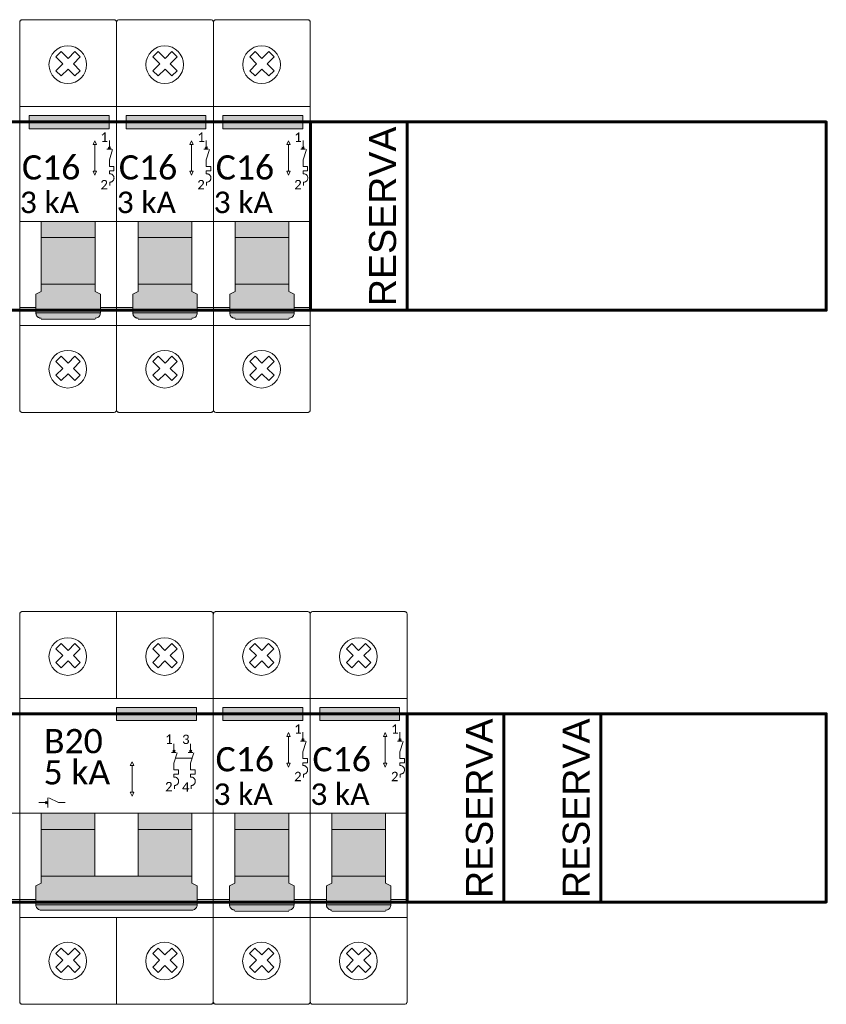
# Model space of a CAD drawing. Extents: x 5066 to 9756, y -2696 to -1109.
# Tile 13 of 248: x 9426.63 to 9429.48, y -2693.1 to -2689.63. Entities that reach past the tile are written whole.
import ezdxf

# ---------------------------------------------------------------- set-up
doc = ezdxf.new("R2010")
doc.units = 0
doc.header["$MEASUREMENT"] = 0
doc.linetypes.add('NULL', pattern=[0])
for name, color, linetype, lineweight in [('DI-Textos', 7, 'CONTINUOUS', 9), ('DI-Trilho', 5, 'CONTINUOUS', 60), ('EL-Disjuntor', 7, 'CONTINUOUS', 9), ('EL-Disjuntor-Alavanca', 7, 'NULL', 5)]:
    doc.layers.add(name, color=color, linetype=linetype, lineweight=lineweight)
doc.layers.add('textos', color=2, linetype='CONTINUOUS')
doc.styles.add('Arial', font='arial.ttf')
doc.styles.add('Calibri', font='calibri.ttf')
doc.styles.add('CalibriLight', font='calibril.ttf')

msp = doc.modelspace()

# ---------------------------------------------------------------- hatches: boundary and pattern name
at = {"layer": 'EL-Disjuntor-Alavanca', "linetype": 'Continuous'}
for points in [[(9426.9453, -2690.0107), (9426.9453, -2689.9638), (9426.6628, -2689.9638), (9426.6628, -2690.0107)], [(9427.2875, -2690.0107), (9427.2875, -2689.9638), (9427.005, -2689.9638), (9427.005, -2690.0107)], [(9427.6298, -2690.0107), (9427.6298, -2689.9638), (9427.3472, -2689.9638), (9427.3472, -2690.0107)], [(9426.8955, -2690.395), (9426.8955, -2690.338), (9426.7058, -2690.338), (9426.7058, -2690.395)], [(9427.2378, -2690.395), (9427.2378, -2690.338), (9427.048, -2690.338), (9427.048, -2690.395)], [(9427.58, -2690.395), (9427.58, -2690.338), (9427.3903, -2690.338), (9427.3903, -2690.395)], [(9426.8955, -2690.5597), (9426.8955, -2690.395), (9426.7058, -2690.395), (9426.7058, -2690.5597)], [(9427.2378, -2690.5597), (9427.2378, -2690.395), (9427.048, -2690.395), (9427.048, -2690.5597)], [(9427.58, -2690.5597), (9427.58, -2690.395), (9427.3903, -2690.395), (9427.3903, -2690.5597)], [(9426.7058, -2690.5597), (9426.7058, -2690.585), (9426.6868, -2690.5945), (9426.6868, -2690.661), (9426.9145, -2690.661), (9426.9145, -2690.5945), (9426.8955, -2690.585), (9426.8955, -2690.5597)], [(9427.048, -2690.5597), (9427.048, -2690.585), (9427.029, -2690.5945), (9427.029, -2690.661), (9427.2568, -2690.661), (9427.2568, -2690.5945), (9427.2378, -2690.585), (9427.2378, -2690.5597)], [(9427.3903, -2690.5597), (9427.3903, -2690.585), (9427.3713, -2690.5945), (9427.3713, -2690.661), (9427.599, -2690.661), (9427.599, -2690.5945), (9427.58, -2690.585), (9427.58, -2690.5597)], [(9426.905, -2690.6774), (9426.912, -2690.6705), (9426.9145, -2690.661), (9426.6868, -2690.661), (9426.6894, -2690.6705), (9426.6963, -2690.6774), (9426.7058, -2690.68), (9426.8955, -2690.68)], [(9427.2473, -2690.6774), (9427.2542, -2690.6705), (9427.2568, -2690.661), (9427.029, -2690.661), (9427.0316, -2690.6705), (9427.0385, -2690.6774), (9427.048, -2690.68), (9427.2378, -2690.68)], [(9427.5895, -2690.6774), (9427.5964, -2690.6705), (9427.599, -2690.661), (9427.3713, -2690.661), (9427.3738, -2690.6705), (9427.3808, -2690.6774), (9427.3903, -2690.68), (9427.58, -2690.68)], [(9427.2541, -2692.1007), (9427.2541, -2692.0538), (9426.9716, -2692.0538), (9426.9716, -2692.1007)], [(9427.6293, -2692.1007), (9427.6293, -2692.0538), (9427.3468, -2692.0538), (9427.3468, -2692.1007)], [(9427.9715, -2692.1007), (9427.9715, -2692.0538), (9427.689, -2692.0538), (9427.689, -2692.1007)], [(9426.8953, -2692.485), (9426.8953, -2692.428), (9426.7056, -2692.428), (9426.7056, -2692.485)], [(9427.2373, -2692.485), (9427.2373, -2692.428), (9427.0476, -2692.428), (9427.0476, -2692.485)], [(9427.5795, -2692.485), (9427.5795, -2692.428), (9427.3898, -2692.428), (9427.3898, -2692.485)], [(9427.9218, -2692.485), (9427.9218, -2692.428), (9427.732, -2692.428), (9427.732, -2692.485)], [(9426.8953, -2692.6497), (9426.8953, -2692.485), (9426.7056, -2692.485), (9426.7056, -2692.6497)], [(9427.2373, -2692.6497), (9427.2373, -2692.485), (9427.0476, -2692.485), (9427.0476, -2692.6497)], [(9427.5795, -2692.6497), (9427.5795, -2692.485), (9427.3898, -2692.485), (9427.3898, -2692.6497)], [(9427.9218, -2692.6497), (9427.9218, -2692.485), (9427.732, -2692.485), (9427.732, -2692.6497)], [(9426.7056, -2692.6497), (9426.7056, -2692.675), (9426.6866, -2692.6845), (9426.6866, -2692.751), (9427.2563, -2692.751), (9427.2563, -2692.6845), (9427.2373, -2692.675), (9427.2373, -2692.6497)], [(9427.3898, -2692.6497), (9427.3898, -2692.675), (9427.3708, -2692.6845), (9427.3708, -2692.751), (9427.5985, -2692.751), (9427.5985, -2692.6845), (9427.5795, -2692.675), (9427.5795, -2692.6497)], [(9427.732, -2692.6497), (9427.732, -2692.675), (9427.713, -2692.6845), (9427.713, -2692.751), (9427.9408, -2692.751), (9427.9408, -2692.6845), (9427.9218, -2692.675), (9427.9218, -2692.6497)], [(9427.2468, -2692.7674), (9427.2538, -2692.7605), (9427.2563, -2692.751), (9426.6866, -2692.751), (9426.6891, -2692.7605), (9426.6961, -2692.7674), (9426.7056, -2692.77), (9427.0476, -2692.77), (9427.2373, -2692.77)], [(9427.589, -2692.7674), (9427.596, -2692.7605), (9427.5985, -2692.751), (9427.3708, -2692.751), (9427.3734, -2692.7605), (9427.3803, -2692.7674), (9427.3898, -2692.77), (9427.5795, -2692.77)], [(9427.9313, -2692.7674), (9427.9382, -2692.7605), (9427.9408, -2692.751), (9427.713, -2692.751), (9427.7156, -2692.7605), (9427.7225, -2692.7674), (9427.732, -2692.77), (9427.9218, -2692.77)]]:
    msp.add_hatch(color=150, dxfattribs=at).paths.add_polyline_path(points)

# ---------------------------------------------------------------- linework, layer by layer
at = {"layer": 'DI-Trilho'}
for points in [[(9424.5385, -2689.9865), (9429.4785, -2689.9865), (9429.4785, -2690.6515), (9424.5385, -2690.6515), (9424.5385, -2689.9865)], [(9427.6561, -2689.9865), (9427.9981, -2689.9865), (9427.9981, -2690.6515), (9427.6561, -2690.6515), (9427.6561, -2689.9865)], [(9424.5385, -2692.0765), (9429.4785, -2692.0765), (9429.4785, -2692.7415), (9424.5385, -2692.7415), (9424.5385, -2692.0765)], [(9427.9979, -2692.0765), (9428.3399, -2692.0765), (9428.3399, -2692.7415), (9427.9979, -2692.7415), (9427.9979, -2692.0765)], [(9428.3399, -2692.0765), (9428.6819, -2692.0765), (9428.6819, -2692.7415), (9428.3399, -2692.7415), (9428.3399, -2692.0765)]]:
    msp.add_lwpolyline(points, dxfattribs=at)
at = {"layer": 'EL-Disjuntor'}
for p, q in [((9426.9619, -2689.6255), (9426.6389, -2689.6255)), ((9427.3042, -2689.6255), (9426.9812, -2689.6255)), ((9427.6464, -2689.6255), (9427.3234, -2689.6255)), ((9426.6294, -2689.635), (9426.6294, -2691.003)), ((9426.9714, -2691.003), (9426.9714, -2689.635)), ((9426.9717, -2689.635), (9426.9717, -2691.003)), ((9427.3137, -2691.003), (9427.3137, -2689.635)), ((9427.3139, -2689.635), (9427.3139, -2691.003)), ((9427.6559, -2691.003), (9427.6559, -2689.635)), ((9426.6294, -2689.9323), (9426.9714, -2689.9323)), ((9426.9717, -2689.9323), (9427.3137, -2689.9323)), ((9427.3139, -2689.9323), (9427.6559, -2689.9323)), ((9426.6294, -2690.7056), (9426.9714, -2690.7056)), ((9426.9717, -2690.7056), (9427.3137, -2690.7056)), ((9427.3139, -2690.7056), (9427.6559, -2690.7056)), ((9426.6389, -2691.0125), (9426.9619, -2691.0125)), ((9426.9812, -2691.0125), (9427.3042, -2691.0125)), ((9427.3234, -2691.0125), (9427.6464, -2691.0125)), ((9426.6389, -2691.7155), (9427.3039, -2691.7155)), ((9426.9714, -2692.0223), (9426.9714, -2691.7155)), ((9427.6459, -2691.7155), (9427.3229, -2691.7155)), ((9427.9882, -2691.7155), (9427.6652, -2691.7155)), ((9426.6294, -2691.7249), (9426.6294, -2693.093)), ((9427.3134, -2691.725), (9427.3134, -2693.0932)), ((9427.3134, -2691.725), (9427.3134, -2693.093)), ((9427.6554, -2693.093), (9427.6554, -2691.725)), ((9427.6557, -2691.725), (9427.6557, -2693.093)), ((9427.9977, -2693.093), (9427.9977, -2691.725)), ((9426.6294, -2692.0223), (9426.9714, -2692.0223)), ((9426.9714, -2692.0223), (9427.3134, -2692.0223)), ((9427.3134, -2692.0223), (9427.6554, -2692.0223)), ((9427.6557, -2692.0223), (9427.9977, -2692.0223)), ((9426.6294, -2692.7956), (9426.9714, -2692.7956)), ((9426.9714, -2692.7956), (9427.3134, -2692.7956)), ((9426.9714, -2693.1025), (9426.9714, -2692.7956)), ((9427.3134, -2692.7956), (9427.6554, -2692.7956)), ((9427.6557, -2692.7956), (9427.9977, -2692.7956)), ((9426.6389, -2693.1025), (9427.3039, -2693.1025)), ((9427.3229, -2693.1025), (9427.6459, -2693.1025)), ((9427.6652, -2693.1025), (9427.9882, -2693.1025))]:
    msp.add_line(p, q, dxfattribs=at)
at = {"layer": 'EL-Disjuntor', "color": 7}
for p, q in [((9426.7574, -2689.7571), (9426.7763, -2689.7383)), ((9426.7574, -2689.7571), (9426.7816, -2689.7813)), ((9426.7763, -2689.7383), (9426.8004, -2689.7625)), ((9426.8004, -2689.7625), (9426.8246, -2689.7383)), ((9426.8192, -2689.7813), (9426.8434, -2689.7571)), ((9426.8434, -2689.7571), (9426.8246, -2689.7383)), ((9427.0997, -2689.7571), (9427.1185, -2689.7383)), ((9427.0997, -2689.7571), (9427.1239, -2689.7813)), ((9427.1185, -2689.7383), (9427.1427, -2689.7625)), ((9427.1427, -2689.7625), (9427.1669, -2689.7383)), ((9427.1615, -2689.7813), (9427.1857, -2689.7571)), ((9427.1857, -2689.7571), (9427.1669, -2689.7383)), ((9427.4419, -2689.7571), (9427.4607, -2689.7383)), ((9427.4419, -2689.7571), (9427.4661, -2689.7813)), ((9427.4607, -2689.7383), (9427.4849, -2689.7625)), ((9427.4849, -2689.7625), (9427.5091, -2689.7383)), ((9427.5037, -2689.7813), (9427.5279, -2689.7571)), ((9427.5279, -2689.7571), (9427.5091, -2689.7383)), ((9426.7574, -2689.8055), (9426.7816, -2689.7813)), ((9426.7574, -2689.8055), (9426.7763, -2689.8243)), ((9426.7763, -2689.8243), (9426.8004, -2689.8001)), ((9426.8246, -2689.8243), (9426.8004, -2689.8001)), ((9426.8192, -2689.7813), (9426.8434, -2689.8055)), ((9426.8192, -2689.7813), (9426.8434, -2689.8055)), ((9426.8246, -2689.8243), (9426.8434, -2689.8055)), ((9427.0997, -2689.8055), (9427.1239, -2689.7813)), ((9427.0997, -2689.8055), (9427.1185, -2689.8243)), ((9427.1185, -2689.8243), (9427.1427, -2689.8001)), ((9427.1669, -2689.8243), (9427.1427, -2689.8001)), ((9427.1615, -2689.7813), (9427.1857, -2689.8055)), ((9427.1615, -2689.7813), (9427.1857, -2689.8055)), ((9427.1669, -2689.8243), (9427.1857, -2689.8055)), ((9427.4419, -2689.8055), (9427.4661, -2689.7813)), ((9427.4419, -2689.8055), (9427.4607, -2689.8243)), ((9427.4607, -2689.8243), (9427.4849, -2689.8001)), ((9427.5091, -2689.8243), (9427.4849, -2689.8001)), ((9427.5037, -2689.7813), (9427.5279, -2689.8055)), ((9427.5037, -2689.7813), (9427.5279, -2689.8055)), ((9427.5091, -2689.8243), (9427.5279, -2689.8055)), ((9426.7574, -2690.8325), (9426.7763, -2690.8137)), ((9426.7763, -2690.8137), (9426.8004, -2690.8379)), ((9426.8004, -2690.8379), (9426.8246, -2690.8137)), ((9426.8434, -2690.8325), (9426.8246, -2690.8137)), ((9427.0997, -2690.8325), (9427.1185, -2690.8137)), ((9427.1185, -2690.8137), (9427.1427, -2690.8379)), ((9427.1427, -2690.8379), (9427.1669, -2690.8137)), ((9427.1857, -2690.8325), (9427.1669, -2690.8137)), ((9427.4419, -2690.8325), (9427.4607, -2690.8137)), ((9427.4607, -2690.8137), (9427.4849, -2690.8379)), ((9427.4849, -2690.8379), (9427.5091, -2690.8137)), ((9427.5279, -2690.8325), (9427.5091, -2690.8137)), ((9426.7574, -2690.8325), (9426.7816, -2690.8567)), ((9426.8192, -2690.8567), (9426.8434, -2690.8325)), ((9427.0997, -2690.8325), (9427.1239, -2690.8567)), ((9427.1615, -2690.8567), (9427.1857, -2690.8325)), ((9427.4419, -2690.8325), (9427.4661, -2690.8567)), ((9427.5037, -2690.8567), (9427.5279, -2690.8325)), ((9426.7574, -2690.8809), (9426.7816, -2690.8567)), ((9426.7574, -2690.8809), (9426.7763, -2690.8997)), ((9426.7763, -2690.8997), (9426.8004, -2690.8755)), ((9426.8246, -2690.8997), (9426.8004, -2690.8755)), ((9426.8192, -2690.8567), (9426.8434, -2690.8809)), ((9426.8192, -2690.8567), (9426.8434, -2690.8809)), ((9426.8246, -2690.8997), (9426.8434, -2690.8809)), ((9427.0997, -2690.8809), (9427.1239, -2690.8567)), ((9427.0997, -2690.8809), (9427.1185, -2690.8997)), ((9427.1185, -2690.8997), (9427.1427, -2690.8755)), ((9427.1669, -2690.8997), (9427.1427, -2690.8755)), ((9427.1615, -2690.8567), (9427.1857, -2690.8809)), ((9427.1615, -2690.8567), (9427.1857, -2690.8809)), ((9427.1669, -2690.8997), (9427.1857, -2690.8809)), ((9427.4419, -2690.8809), (9427.4661, -2690.8567)), ((9427.4419, -2690.8809), (9427.4607, -2690.8997)), ((9427.4607, -2690.8997), (9427.4849, -2690.8755)), ((9427.5091, -2690.8997), (9427.4849, -2690.8755)), ((9427.5037, -2690.8567), (9427.5279, -2690.8809)), ((9427.5037, -2690.8567), (9427.5279, -2690.8809)), ((9427.5091, -2690.8997), (9427.5279, -2690.8809)), ((9426.7574, -2691.8471), (9426.7763, -2691.8283)), ((9426.7574, -2691.8471), (9426.7816, -2691.8713)), ((9426.7763, -2691.8283), (9426.8004, -2691.8525)), ((9426.8004, -2691.8525), (9426.8246, -2691.8283)), ((9426.8192, -2691.8713), (9426.8434, -2691.8471)), ((9426.8434, -2691.8471), (9426.8246, -2691.8283)), ((9427.0994, -2691.8471), (9427.1183, -2691.8283)), ((9427.0994, -2691.8471), (9427.1236, -2691.8713)), ((9427.1183, -2691.8283), (9427.1424, -2691.8525)), ((9427.1424, -2691.8525), (9427.1666, -2691.8283)), ((9427.1612, -2691.8713), (9427.1854, -2691.8471)), ((9427.1854, -2691.8471), (9427.1666, -2691.8283)), ((9427.4414, -2691.8471), (9427.4603, -2691.8283)), ((9427.4414, -2691.8471), (9427.4656, -2691.8713)), ((9427.4603, -2691.8283), (9427.4844, -2691.8525)), ((9427.4844, -2691.8525), (9427.5086, -2691.8283)), ((9427.5032, -2691.8713), (9427.5274, -2691.8471)), ((9427.5274, -2691.8471), (9427.5086, -2691.8283)), ((9427.7837, -2691.8471), (9427.8025, -2691.8283)), ((9427.7837, -2691.8471), (9427.8079, -2691.8713)), ((9427.8025, -2691.8283), (9427.8267, -2691.8525)), ((9427.8267, -2691.8525), (9427.8509, -2691.8283)), ((9427.8455, -2691.8713), (9427.8697, -2691.8471)), ((9427.8697, -2691.8471), (9427.8509, -2691.8283)), ((9426.7574, -2691.8955), (9426.7816, -2691.8713)), ((9426.7763, -2691.9143), (9426.8004, -2691.8901)), ((9426.8246, -2691.9143), (9426.8004, -2691.8901)), ((9426.8192, -2691.8713), (9426.8434, -2691.8955)), ((9426.8192, -2691.8713), (9426.8434, -2691.8955)), ((9427.0994, -2691.8955), (9427.1236, -2691.8713)), ((9427.1183, -2691.9143), (9427.1424, -2691.8901)), ((9427.1666, -2691.9143), (9427.1424, -2691.8901)), ((9427.1612, -2691.8713), (9427.1854, -2691.8955)), ((9427.1612, -2691.8713), (9427.1854, -2691.8955)), ((9427.4414, -2691.8955), (9427.4656, -2691.8713)), ((9427.4603, -2691.9143), (9427.4844, -2691.8901)), ((9427.5086, -2691.9143), (9427.4844, -2691.8901)), ((9427.5032, -2691.8713), (9427.5274, -2691.8955)), ((9427.5032, -2691.8713), (9427.5274, -2691.8955)), ((9427.7837, -2691.8955), (9427.8079, -2691.8713)), ((9427.8025, -2691.9143), (9427.8267, -2691.8901)), ((9427.8509, -2691.9143), (9427.8267, -2691.8901)), ((9427.8455, -2691.8713), (9427.8697, -2691.8955)), ((9427.8455, -2691.8713), (9427.8697, -2691.8955)), ((9426.7574, -2691.8955), (9426.7763, -2691.9143)), ((9426.8246, -2691.9143), (9426.8434, -2691.8955)), ((9427.0994, -2691.8955), (9427.1183, -2691.9143)), ((9427.1666, -2691.9143), (9427.1854, -2691.8955)), ((9427.4414, -2691.8955), (9427.4603, -2691.9143)), ((9427.5086, -2691.9143), (9427.5274, -2691.8955)), ((9427.7837, -2691.8955), (9427.8025, -2691.9143)), ((9427.8509, -2691.9143), (9427.8697, -2691.8955)), ((9426.7574, -2692.9225), (9426.7763, -2692.9037)), ((9426.7574, -2692.9225), (9426.7816, -2692.9467)), ((9426.7763, -2692.9037), (9426.8004, -2692.9279)), ((9426.8004, -2692.9279), (9426.8246, -2692.9037)), ((9426.8192, -2692.9467), (9426.8434, -2692.9225)), ((9426.8434, -2692.9225), (9426.8246, -2692.9037)), ((9427.0994, -2692.9225), (9427.1183, -2692.9037)), ((9427.0994, -2692.9225), (9427.1236, -2692.9467)), ((9427.1183, -2692.9037), (9427.1424, -2692.9279)), ((9427.1424, -2692.9279), (9427.1666, -2692.9037)), ((9427.1612, -2692.9467), (9427.1854, -2692.9225)), ((9427.1854, -2692.9225), (9427.1666, -2692.9037)), ((9427.4414, -2692.9225), (9427.4603, -2692.9037)), ((9427.4414, -2692.9225), (9427.4656, -2692.9467)), ((9427.4603, -2692.9037), (9427.4844, -2692.9279)), ((9427.4844, -2692.9279), (9427.5086, -2692.9037)), ((9427.5032, -2692.9467), (9427.5274, -2692.9225)), ((9427.5274, -2692.9225), (9427.5086, -2692.9037)), ((9427.7837, -2692.9225), (9427.8025, -2692.9037)), ((9427.7837, -2692.9225), (9427.8079, -2692.9467)), ((9427.8025, -2692.9037), (9427.8267, -2692.9279)), ((9427.8267, -2692.9279), (9427.8509, -2692.9037)), ((9427.8455, -2692.9467), (9427.8697, -2692.9225)), ((9427.8697, -2692.9225), (9427.8509, -2692.9037)), ((9426.7574, -2692.9709), (9426.7816, -2692.9467)), ((9426.7574, -2692.9709), (9426.7763, -2692.9897)), ((9426.7763, -2692.9897), (9426.8004, -2692.9655)), ((9426.8246, -2692.9897), (9426.8004, -2692.9655)), ((9426.8192, -2692.9467), (9426.8434, -2692.9709)), ((9426.8192, -2692.9467), (9426.8434, -2692.9709)), ((9426.8246, -2692.9897), (9426.8434, -2692.9709)), ((9427.0994, -2692.9709), (9427.1236, -2692.9467)), ((9427.0994, -2692.9709), (9427.1183, -2692.9897)), ((9427.1183, -2692.9897), (9427.1424, -2692.9655)), ((9427.1666, -2692.9897), (9427.1424, -2692.9655)), ((9427.1612, -2692.9467), (9427.1854, -2692.9709)), ((9427.1612, -2692.9467), (9427.1854, -2692.9709)), ((9427.1666, -2692.9897), (9427.1854, -2692.9709)), ((9427.4414, -2692.9709), (9427.4656, -2692.9467)), ((9427.4414, -2692.9709), (9427.4603, -2692.9897)), ((9427.4603, -2692.9897), (9427.4844, -2692.9655)), ((9427.5086, -2692.9897), (9427.4844, -2692.9655)), ((9427.5032, -2692.9467), (9427.5274, -2692.9709)), ((9427.5032, -2692.9467), (9427.5274, -2692.9709)), ((9427.5086, -2692.9897), (9427.5274, -2692.9709)), ((9427.7837, -2692.9709), (9427.8079, -2692.9467)), ((9427.7837, -2692.9709), (9427.8025, -2692.9897)), ((9427.8025, -2692.9897), (9427.8267, -2692.9655)), ((9427.8509, -2692.9897), (9427.8267, -2692.9655)), ((9427.8455, -2692.9467), (9427.8697, -2692.9709)), ((9427.8455, -2692.9467), (9427.8697, -2692.9709)), ((9427.8509, -2692.9897), (9427.8697, -2692.9709))]:
    msp.add_line(p, q, dxfattribs=at)
at = {"layer": 'EL-Disjuntor', "lineweight": 9}
for p, q in [((9426.6297, -2690.338), (9426.9717, -2690.338)), ((9426.7058, -2690.338), (9426.7058, -2690.585)), ((9426.8955, -2690.338), (9426.8955, -2690.5597)), ((9426.9719, -2690.338), (9427.3139, -2690.338)), ((9427.048, -2690.338), (9427.048, -2690.585)), ((9427.2378, -2690.338), (9427.2378, -2690.5597)), ((9427.3141, -2690.338), (9427.6561, -2690.338)), ((9427.3903, -2690.338), (9427.3903, -2690.585)), ((9427.58, -2690.338), (9427.58, -2690.5597)), ((9426.7058, -2690.395), (9426.8955, -2690.395)), ((9427.048, -2690.395), (9427.2378, -2690.395)), ((9427.3903, -2690.395), (9427.58, -2690.395)), ((9426.7058, -2690.5597), (9426.8955, -2690.5597)), ((9426.8955, -2690.585), (9426.8955, -2690.5597)), ((9427.048, -2690.5597), (9427.2378, -2690.5597)), ((9427.2378, -2690.585), (9427.2378, -2690.5597)), ((9427.3903, -2690.5597), (9427.58, -2690.5597)), ((9427.58, -2690.585), (9427.58, -2690.5597)), ((9426.6868, -2690.5945), (9426.7058, -2690.585)), ((9426.6868, -2690.661), (9426.6868, -2690.5945)), ((9426.9145, -2690.5945), (9426.8955, -2690.585)), ((9426.9145, -2690.661), (9426.9145, -2690.5945)), ((9427.029, -2690.5945), (9427.048, -2690.585)), ((9427.029, -2690.661), (9427.029, -2690.5945)), ((9427.2568, -2690.5945), (9427.2378, -2690.585)), ((9427.2568, -2690.661), (9427.2568, -2690.5945)), ((9427.3713, -2690.5945), (9427.3903, -2690.585)), ((9427.3713, -2690.661), (9427.3713, -2690.5945)), ((9427.599, -2690.5945), (9427.58, -2690.585)), ((9427.599, -2690.661), (9427.599, -2690.5945)), ((9426.6297, -2690.642), (9426.6868, -2690.642)), ((9426.6868, -2690.661), (9426.9145, -2690.661)), ((9426.9145, -2690.642), (9426.9717, -2690.6419)), ((9426.9719, -2690.642), (9427.029, -2690.642)), ((9427.029, -2690.661), (9427.2568, -2690.661)), ((9427.2568, -2690.642), (9427.3139, -2690.6419)), ((9427.3141, -2690.642), (9427.3713, -2690.642)), ((9427.3713, -2690.661), (9427.599, -2690.661)), ((9427.599, -2690.642), (9427.6561, -2690.6419)), ((9426.7058, -2690.6834), (9426.8955, -2690.6834)), ((9427.048, -2690.6834), (9427.2378, -2690.6834)), ((9427.3903, -2690.6834), (9427.58, -2690.6834)), ((9426.2874, -2692.428), (9426.6294, -2692.428)), ((9426.6294, -2692.428), (9426.9714, -2692.428)), ((9426.7056, -2692.428), (9426.7056, -2692.675)), ((9426.8953, -2692.428), (9426.8953, -2692.6497)), ((9426.9714, -2692.428), (9427.3134, -2692.428)), ((9427.0476, -2692.428), (9427.0476, -2692.6497)), ((9427.2373, -2692.428), (9427.2373, -2692.675)), ((9427.3137, -2692.428), (9427.6557, -2692.428)), ((9427.3898, -2692.428), (9427.3898, -2692.675)), ((9427.5795, -2692.428), (9427.5795, -2692.6497)), ((9427.6559, -2692.428), (9427.9979, -2692.428)), ((9427.732, -2692.428), (9427.732, -2692.675)), ((9427.9218, -2692.428), (9427.9218, -2692.6497)), ((9426.7056, -2692.485), (9426.8953, -2692.485)), ((9427.0476, -2692.485), (9427.2373, -2692.485)), ((9427.3898, -2692.485), (9427.5795, -2692.485)), ((9427.732, -2692.485), (9427.9218, -2692.485)), ((9426.7056, -2692.6497), (9426.8953, -2692.6497)), ((9426.8953, -2692.6497), (9427.0476, -2692.6497)), ((9427.0476, -2692.6497), (9427.2373, -2692.6497)), ((9427.3898, -2692.6497), (9427.5795, -2692.6497)), ((9427.5795, -2692.675), (9427.5795, -2692.6497)), ((9427.732, -2692.6497), (9427.9218, -2692.6497)), ((9427.9218, -2692.675), (9427.9218, -2692.6497)), ((9426.6866, -2692.6845), (9426.7056, -2692.675)), ((9426.6866, -2692.751), (9426.6866, -2692.6845)), ((9427.2563, -2692.6845), (9427.2373, -2692.675)), ((9427.2563, -2692.6845), (9427.2563, -2692.751)), ((9427.3708, -2692.6845), (9427.3898, -2692.675)), ((9427.3708, -2692.751), (9427.3708, -2692.6845)), ((9427.5985, -2692.6845), (9427.5795, -2692.675)), ((9427.5985, -2692.751), (9427.5985, -2692.6845)), ((9427.713, -2692.6845), (9427.732, -2692.675)), ((9427.713, -2692.751), (9427.713, -2692.6845)), ((9427.9408, -2692.6845), (9427.9218, -2692.675)), ((9427.9408, -2692.751), (9427.9408, -2692.6845)), ((9426.5723, -2692.732), (9426.6294, -2692.7319)), ((9426.6294, -2692.732), (9426.6866, -2692.732)), ((9426.6866, -2692.751), (9427.2563, -2692.751)), ((9427.2563, -2692.732), (9427.3134, -2692.732)), ((9427.3137, -2692.732), (9427.3708, -2692.732)), ((9427.3708, -2692.751), (9427.5985, -2692.751)), ((9427.5985, -2692.732), (9427.6557, -2692.7319)), ((9427.6559, -2692.732), (9427.713, -2692.732)), ((9427.713, -2692.751), (9427.9408, -2692.751)), ((9427.9408, -2692.732), (9427.9979, -2692.7319)), ((9427.0476, -2692.77), (9426.7056, -2692.77)), ((9427.2373, -2692.77), (9427.0476, -2692.77)), ((9427.3898, -2692.7734), (9427.5795, -2692.7734)), ((9427.732, -2692.7734), (9427.9218, -2692.7734))]:
    msp.add_line(p, q, dxfattribs=at)
at = {"layer": 'EL-Disjuntor'}
for points in [[(9426.6389, -2689.6255), (9426.6373, -2689.6256), (9426.6357, -2689.6261), (9426.6342, -2689.6268), (9426.6328, -2689.6277), (9426.6317, -2689.6289), (9426.6307, -2689.6302), (9426.63, -2689.6317), (9426.6296, -2689.6333), (9426.6294, -2689.635)], [(9426.9714, -2689.635), (9426.9713, -2689.6333), (9426.9709, -2689.6317), (9426.9702, -2689.6302), (9426.9692, -2689.6289), (9426.968, -2689.6277), (9426.9667, -2689.6268), (9426.9652, -2689.6261), (9426.9636, -2689.6256), (9426.9619, -2689.6255)], [(9426.9812, -2689.6255), (9426.9795, -2689.6256), (9426.9779, -2689.6261), (9426.9764, -2689.6268), (9426.9751, -2689.6277), (9426.9739, -2689.6289), (9426.9729, -2689.6302), (9426.9722, -2689.6317), (9426.9718, -2689.6333), (9426.9717, -2689.635)], [(9427.3137, -2689.635), (9427.3135, -2689.6333), (9427.3131, -2689.6317), (9427.3124, -2689.6302), (9427.3114, -2689.6289), (9427.3103, -2689.6277), (9427.3089, -2689.6268), (9427.3074, -2689.6261), (9427.3058, -2689.6256), (9427.3042, -2689.6255)], [(9427.3234, -2689.6255), (9427.3218, -2689.6256), (9427.3202, -2689.6261), (9427.3187, -2689.6268), (9427.3173, -2689.6277), (9427.3161, -2689.6289), (9427.3152, -2689.6302), (9427.3145, -2689.6317), (9427.314, -2689.6333), (9427.3139, -2689.635)], [(9427.6559, -2689.635), (9427.6558, -2689.6333), (9427.6553, -2689.6317), (9427.6546, -2689.6302), (9427.6537, -2689.6289), (9427.6525, -2689.6277), (9427.6512, -2689.6268), (9427.6497, -2689.6261), (9427.6481, -2689.6256), (9427.6464, -2689.6255)], [(9426.6294, -2691.003), (9426.6296, -2691.0046), (9426.63, -2691.0062), (9426.6307, -2691.0077), (9426.6317, -2691.0091), (9426.6328, -2691.0103), (9426.6342, -2691.0112), (9426.6357, -2691.0119), (9426.6373, -2691.0123), (9426.6389, -2691.0125)], [(9426.9619, -2691.0125), (9426.9636, -2691.0123), (9426.9652, -2691.0119), (9426.9667, -2691.0112), (9426.968, -2691.0103), (9426.9692, -2691.0091), (9426.9702, -2691.0077), (9426.9709, -2691.0062), (9426.9713, -2691.0046), (9426.9714, -2691.003)], [(9426.9717, -2691.003), (9426.9718, -2691.0046), (9426.9722, -2691.0062), (9426.9729, -2691.0077), (9426.9739, -2691.0091), (9426.9751, -2691.0103), (9426.9764, -2691.0112), (9426.9779, -2691.0119), (9426.9795, -2691.0123), (9426.9812, -2691.0125)], [(9427.3042, -2691.0125), (9427.3058, -2691.0123), (9427.3074, -2691.0119), (9427.3089, -2691.0112), (9427.3103, -2691.0103), (9427.3114, -2691.0091), (9427.3124, -2691.0077), (9427.3131, -2691.0062), (9427.3135, -2691.0046), (9427.3137, -2691.003)], [(9427.3139, -2691.003), (9427.314, -2691.0046), (9427.3145, -2691.0062), (9427.3152, -2691.0077), (9427.3161, -2691.0091), (9427.3173, -2691.0103), (9427.3187, -2691.0112), (9427.3202, -2691.0119), (9427.3218, -2691.0123), (9427.3234, -2691.0125)], [(9427.6464, -2691.0125), (9427.6481, -2691.0123), (9427.6497, -2691.0119), (9427.6512, -2691.0112), (9427.6525, -2691.0103), (9427.6537, -2691.0091), (9427.6546, -2691.0077), (9427.6553, -2691.0062), (9427.6558, -2691.0046), (9427.6559, -2691.003)], [(9426.6389, -2691.7155), (9426.6373, -2691.7156), (9426.6357, -2691.7161), (9426.6342, -2691.7168), (9426.6328, -2691.7177), (9426.6317, -2691.7189), (9426.6307, -2691.7202), (9426.63, -2691.7217), (9426.6296, -2691.7233), (9426.6294, -2691.725)], [(9427.3134, -2691.725), (9427.3133, -2691.7233), (9427.3129, -2691.7217), (9427.3122, -2691.7202), (9427.3112, -2691.7189), (9427.31, -2691.7177), (9427.3087, -2691.7168), (9427.3072, -2691.7161), (9427.3056, -2691.7156), (9427.3039, -2691.7155)], [(9427.3229, -2691.7155), (9427.3213, -2691.7156), (9427.3197, -2691.7161), (9427.3182, -2691.7168), (9427.3168, -2691.7177), (9427.3157, -2691.7189), (9427.3147, -2691.7202), (9427.314, -2691.7217), (9427.3136, -2691.7233), (9427.3134, -2691.725)], [(9427.6554, -2691.725), (9427.6553, -2691.7233), (9427.6549, -2691.7217), (9427.6542, -2691.7202), (9427.6532, -2691.7189), (9427.652, -2691.7177), (9427.6507, -2691.7168), (9427.6492, -2691.7161), (9427.6476, -2691.7156), (9427.6459, -2691.7155)], [(9427.6652, -2691.7155), (9427.6635, -2691.7156), (9427.6619, -2691.7161), (9427.6604, -2691.7168), (9427.6591, -2691.7177), (9427.6579, -2691.7189), (9427.6569, -2691.7202), (9427.6562, -2691.7217), (9427.6558, -2691.7233), (9427.6557, -2691.725)], [(9427.9977, -2691.725), (9427.9975, -2691.7233), (9427.9971, -2691.7217), (9427.9964, -2691.7202), (9427.9954, -2691.7189), (9427.9943, -2691.7177), (9427.9929, -2691.7168), (9427.9914, -2691.7161), (9427.9898, -2691.7156), (9427.9882, -2691.7155)], [(9426.6294, -2693.093), (9426.6296, -2693.0946), (9426.63, -2693.0962), (9426.6307, -2693.0977), (9426.6317, -2693.0991), (9426.6328, -2693.1003), (9426.6342, -2693.1012), (9426.6357, -2693.1019), (9426.6373, -2693.1023), (9426.6389, -2693.1025)], [(9427.3039, -2693.1025), (9427.3056, -2693.1023), (9427.3072, -2693.1019), (9427.3087, -2693.1012), (9427.31, -2693.1003), (9427.3112, -2693.0991), (9427.3122, -2693.0977), (9427.3129, -2693.0962), (9427.3133, -2693.0946), (9427.3134, -2693.093)], [(9427.3134, -2693.093), (9427.3136, -2693.0946), (9427.314, -2693.0962), (9427.3147, -2693.0977), (9427.3157, -2693.0991), (9427.3168, -2693.1003), (9427.3182, -2693.1012), (9427.3197, -2693.1019), (9427.3213, -2693.1023), (9427.3229, -2693.1025)], [(9427.6459, -2693.1025), (9427.6476, -2693.1023), (9427.6492, -2693.1019), (9427.6507, -2693.1012), (9427.652, -2693.1003), (9427.6532, -2693.0991), (9427.6542, -2693.0977), (9427.6549, -2693.0962), (9427.6553, -2693.0946), (9427.6554, -2693.093)], [(9427.6557, -2693.093), (9427.6558, -2693.0946), (9427.6562, -2693.0962), (9427.6569, -2693.0977), (9427.6579, -2693.0991), (9427.6591, -2693.1003), (9427.6604, -2693.1012), (9427.6619, -2693.1019), (9427.6635, -2693.1023), (9427.6652, -2693.1025)], [(9427.9882, -2693.1025), (9427.9898, -2693.1023), (9427.9914, -2693.1019), (9427.9929, -2693.1012), (9427.9943, -2693.1003), (9427.9954, -2693.0991), (9427.9964, -2693.0977), (9427.9971, -2693.0962), (9427.9975, -2693.0946), (9427.9977, -2693.093)]]:
    msp.add_lwpolyline(points, dxfattribs=at)
at = {"layer": 'EL-Disjuntor', "lineweight": 9}
for points in [[(9426.6628, -2689.9638), (9426.6628, -2690.0107), (9426.9453, -2690.0107), (9426.9453, -2689.9638), (9426.6628, -2689.9638)], [(9427.005, -2689.9638), (9427.005, -2690.0107), (9427.2875, -2690.0107), (9427.2875, -2689.9638), (9427.005, -2689.9638)], [(9427.3472, -2689.9638), (9427.3472, -2690.0107), (9427.6298, -2690.0107), (9427.6298, -2689.9638), (9427.3472, -2689.9638)], [(9426.6868, -2690.661), (9426.6869, -2690.6626), (9426.6871, -2690.6643), (9426.6875, -2690.6659), (9426.688, -2690.6675), (9426.6886, -2690.669), (9426.6894, -2690.6705), (9426.6902, -2690.6719), (9426.6913, -2690.6732), (9426.6924, -2690.6744), (9426.6936, -2690.6755), (9426.6949, -2690.6765), (9426.6963, -2690.6774), (9426.6978, -2690.6782), (9426.6993, -2690.6788), (9426.7009, -2690.6793), (9426.7025, -2690.6797), (9426.7042, -2690.6799), (9426.7058, -2690.68)], [(9426.8955, -2690.68), (9426.8988, -2690.6797), (9426.902, -2690.6788), (9426.905, -2690.6774), (9426.9077, -2690.6755), (9426.9101, -2690.6732), (9426.912, -2690.6705), (9426.9134, -2690.6675), (9426.9142, -2690.6643), (9426.9145, -2690.661)], [(9427.029, -2690.661), (9427.0291, -2690.6626), (9427.0293, -2690.6643), (9427.0297, -2690.6659), (9427.0302, -2690.6675), (9427.0308, -2690.669), (9427.0316, -2690.6705), (9427.0325, -2690.6719), (9427.0335, -2690.6732), (9427.0346, -2690.6744), (9427.0358, -2690.6755), (9427.0371, -2690.6765), (9427.0385, -2690.6774), (9427.04, -2690.6782), (9427.0415, -2690.6788), (9427.0431, -2690.6793), (9427.0447, -2690.6797), (9427.0464, -2690.6799), (9427.048, -2690.68)], [(9427.2378, -2690.68), (9427.2411, -2690.6797), (9427.2443, -2690.6788), (9427.2473, -2690.6774), (9427.25, -2690.6755), (9427.2523, -2690.6732), (9427.2542, -2690.6705), (9427.2556, -2690.6675), (9427.2565, -2690.6643), (9427.2568, -2690.661)], [(9427.3713, -2690.661), (9427.3713, -2690.6626), (9427.3716, -2690.6643), (9427.3719, -2690.6659), (9427.3724, -2690.6675), (9427.3731, -2690.669), (9427.3738, -2690.6705), (9427.3747, -2690.6719), (9427.3757, -2690.6732), (9427.3768, -2690.6744), (9427.3781, -2690.6755), (9427.3794, -2690.6765), (9427.3808, -2690.6774), (9427.3822, -2690.6782), (9427.3838, -2690.6788), (9427.3854, -2690.6793), (9427.387, -2690.6797), (9427.3886, -2690.6799), (9427.3903, -2690.68)], [(9427.58, -2690.68), (9427.5833, -2690.6797), (9427.5865, -2690.6788), (9427.5895, -2690.6774), (9427.5922, -2690.6755), (9427.5945, -2690.6732), (9427.5964, -2690.6705), (9427.5978, -2690.6675), (9427.5987, -2690.6643), (9427.599, -2690.661)], [(9426.9716, -2692.0538), (9426.9716, -2692.1007), (9427.2541, -2692.1007), (9427.2541, -2692.0538), (9426.9716, -2692.0538)], [(9427.3468, -2692.0538), (9427.3468, -2692.1007), (9427.6293, -2692.1007), (9427.6293, -2692.0538), (9427.3468, -2692.0538)], [(9427.689, -2692.0538), (9427.689, -2692.1007), (9427.9715, -2692.1007), (9427.9715, -2692.0538), (9427.689, -2692.0538)], [(9426.6866, -2692.751), (9426.6869, -2692.7543), (9426.6877, -2692.7575), (9426.6891, -2692.7605), (9426.691, -2692.7632), (9426.6934, -2692.7655), (9426.6961, -2692.7674), (9426.6991, -2692.7688), (9426.7023, -2692.7697), (9426.7056, -2692.77)], [(9427.2373, -2692.77), (9427.2406, -2692.7697), (9427.2438, -2692.7688), (9427.2468, -2692.7674), (9427.2495, -2692.7655), (9427.2519, -2692.7632), (9427.2538, -2692.7605), (9427.2552, -2692.7575), (9427.256, -2692.7543), (9427.2563, -2692.751)], [(9427.3708, -2692.751), (9427.3709, -2692.7526), (9427.3711, -2692.7543), (9427.3715, -2692.7559), (9427.372, -2692.7575), (9427.3726, -2692.759), (9427.3734, -2692.7605), (9427.3742, -2692.7619), (9427.3753, -2692.7632), (9427.3764, -2692.7644), (9427.3776, -2692.7655), (9427.3789, -2692.7665), (9427.3803, -2692.7674), (9427.3818, -2692.7682), (9427.3833, -2692.7688), (9427.3849, -2692.7693), (9427.3865, -2692.7697), (9427.3882, -2692.7699), (9427.3898, -2692.77)], [(9427.5795, -2692.77), (9427.5828, -2692.7697), (9427.586, -2692.7688), (9427.589, -2692.7674), (9427.5917, -2692.7655), (9427.5941, -2692.7632), (9427.596, -2692.7605), (9427.5974, -2692.7575), (9427.5982, -2692.7543), (9427.5985, -2692.751)], [(9427.713, -2692.751), (9427.7131, -2692.7526), (9427.7133, -2692.7543), (9427.7137, -2692.7559), (9427.7142, -2692.7575), (9427.7148, -2692.759), (9427.7156, -2692.7605), (9427.7165, -2692.7619), (9427.7175, -2692.7632), (9427.7186, -2692.7644), (9427.7198, -2692.7655), (9427.7211, -2692.7665), (9427.7225, -2692.7674), (9427.724, -2692.7682), (9427.7255, -2692.7688), (9427.7271, -2692.7693), (9427.7287, -2692.7697), (9427.7304, -2692.7699), (9427.732, -2692.77)], [(9427.9218, -2692.77), (9427.9251, -2692.7697), (9427.9283, -2692.7688), (9427.9313, -2692.7674), (9427.934, -2692.7655), (9427.9363, -2692.7632), (9427.9382, -2692.7605), (9427.9396, -2692.7575), (9427.9405, -2692.7543), (9427.9408, -2692.751)]]:
    msp.add_lwpolyline(points, dxfattribs=at)
at = {"layer": 'EL-Disjuntor', "color": 7}
for centre in [(9426.7994, -2689.7843), (9427.1416, -2689.7843), (9427.4838, -2689.7843), (9426.7994, -2690.8597), (9427.1416, -2690.8597), (9427.4838, -2690.8597), (9426.7994, -2691.8743), (9427.1414, -2691.8743), (9427.4834, -2691.8743), (9427.8256, -2691.8743), (9426.7994, -2692.9497), (9427.1414, -2692.9497), (9427.4834, -2692.9497), (9427.8256, -2692.9497)]:
    msp.add_circle(centre, 0.0665, dxfattribs=at)
at = {"layer": 'textos', "lineweight": 9}
for p, q in [((9426.8945, -2690.0528), (9426.8885, -2690.0665)), ((9426.8885, -2690.0665), (9426.9004, -2690.0665)), ((9426.8945, -2690.0528), (9426.9004, -2690.0665)), ((9426.8945, -2690.0665), (9426.8945, -2690.1609)), ((9426.9461, -2690.0832), (9426.9377, -2690.0832)), ((9426.9461, -2690.0782), (9426.9419, -2690.0754)), ((9426.9501, -2690.0749), (9426.9421, -2690.0814)), ((9426.9461, -2690.0517), (9426.9461, -2690.0832)), ((9426.9461, -2690.0782), (9426.9501, -2690.0809)), ((9426.9461, -2690.0832), (9426.9544, -2690.0832)), ((9426.9461, -2690.1207), (9426.9574, -2690.0839)), ((9427.2367, -2690.0528), (9427.2308, -2690.0665)), ((9427.2308, -2690.0665), (9427.2426, -2690.0665)), ((9427.2367, -2690.0528), (9427.2426, -2690.0665)), ((9427.2367, -2690.0665), (9427.2367, -2690.1609)), ((9427.2883, -2690.0832), (9427.28, -2690.0832)), ((9427.2883, -2690.0782), (9427.2842, -2690.0754)), ((9427.2923, -2690.0749), (9427.2843, -2690.0814)), ((9427.2883, -2690.0517), (9427.2883, -2690.0832)), ((9427.2883, -2690.0782), (9427.2923, -2690.0809)), ((9427.2883, -2690.0832), (9427.2966, -2690.0832)), ((9427.2883, -2690.1207), (9427.2997, -2690.0839)), ((9427.5789, -2690.0528), (9427.573, -2690.0665)), ((9427.573, -2690.0665), (9427.5849, -2690.0665)), ((9427.5789, -2690.0528), (9427.5849, -2690.0665)), ((9427.5789, -2690.0665), (9427.5789, -2690.1609)), ((9427.6305, -2690.0832), (9427.6222, -2690.0832)), ((9427.6305, -2690.0782), (9427.6264, -2690.0754)), ((9427.6345, -2690.0749), (9427.6265, -2690.0814)), ((9427.6305, -2690.0517), (9427.6305, -2690.0832)), ((9427.6305, -2690.0782), (9427.6345, -2690.0809)), ((9427.6305, -2690.0832), (9427.6389, -2690.0832)), ((9427.6305, -2690.1207), (9427.6419, -2690.0839)), ((9426.9461, -2690.1207), (9426.9461, -2690.1443)), ((9426.9461, -2690.1443), (9426.962, -2690.1443)), ((9426.962, -2690.1443), (9426.962, -2690.1596)), ((9427.2883, -2690.1207), (9427.2883, -2690.1443)), ((9427.2883, -2690.1443), (9427.3042, -2690.1443)), ((9427.3042, -2690.1443), (9427.3042, -2690.1596)), ((9427.6305, -2690.1207), (9427.6305, -2690.1443)), ((9427.6305, -2690.1443), (9427.6465, -2690.1443)), ((9427.6465, -2690.1443), (9427.6465, -2690.1596)), ((9426.8945, -2690.1745), (9426.8885, -2690.1609)), ((9426.8885, -2690.1609), (9426.9004, -2690.1609)), ((9426.8945, -2690.1745), (9426.9004, -2690.1609)), ((9426.962, -2690.1596), (9426.9461, -2690.1596)), ((9426.9461, -2690.1596), (9426.9461, -2690.1694)), ((9427.2367, -2690.1745), (9427.2308, -2690.1609)), ((9427.2308, -2690.1609), (9427.2426, -2690.1609)), ((9427.2367, -2690.1745), (9427.2426, -2690.1609)), ((9427.3042, -2690.1596), (9427.2883, -2690.1596)), ((9427.2883, -2690.1596), (9427.2883, -2690.1694)), ((9427.5789, -2690.1745), (9427.573, -2690.1609)), ((9427.573, -2690.1609), (9427.5849, -2690.1609)), ((9427.5789, -2690.1745), (9427.5849, -2690.1609)), ((9427.6465, -2690.1596), (9427.6305, -2690.1596)), ((9427.6305, -2690.1596), (9427.6305, -2690.1694)), ((9426.9475, -2690.1996), (9426.9475, -2690.2112)), ((9427.2897, -2690.1996), (9427.2897, -2690.2112)), ((9427.632, -2690.1996), (9427.632, -2690.2112)), ((9427.5785, -2692.1428), (9427.5725, -2692.1565)), ((9427.5725, -2692.1565), (9427.5844, -2692.1565)), ((9427.5785, -2692.1428), (9427.5844, -2692.1565)), ((9427.5785, -2692.1565), (9427.5785, -2692.2509)), ((9427.6301, -2692.1682), (9427.6259, -2692.1654)), ((9427.6341, -2692.1649), (9427.6261, -2692.1714)), ((9427.6301, -2692.1417), (9427.6301, -2692.1732)), ((9427.6301, -2692.1682), (9427.6341, -2692.1709)), ((9427.9207, -2692.1428), (9427.9148, -2692.1565)), ((9427.9148, -2692.1565), (9427.9266, -2692.1565)), ((9427.9207, -2692.1428), (9427.9266, -2692.1565)), ((9427.9207, -2692.1565), (9427.9207, -2692.2509)), ((9427.9723, -2692.1682), (9427.9682, -2692.1654)), ((9427.9763, -2692.1649), (9427.9683, -2692.1714)), ((9427.9723, -2692.1417), (9427.9723, -2692.1732)), ((9427.9723, -2692.1682), (9427.9763, -2692.1709)), ((9427.1742, -2692.2087), (9427.1701, -2692.2058)), ((9427.1782, -2692.2054), (9427.1703, -2692.2119)), ((9427.1742, -2692.1822), (9427.1742, -2692.2137)), ((9427.2332, -2692.2087), (9427.2291, -2692.2058)), ((9427.2372, -2692.2054), (9427.2292, -2692.2119)), ((9427.2332, -2692.1822), (9427.2332, -2692.2137)), ((9427.6301, -2692.1732), (9427.6217, -2692.1732)), ((9427.6301, -2692.1732), (9427.6384, -2692.1732)), ((9427.6301, -2692.2107), (9427.6414, -2692.1739)), ((9427.9723, -2692.1732), (9427.964, -2692.1732)), ((9427.9723, -2692.1732), (9427.9806, -2692.1732)), ((9427.9723, -2692.2107), (9427.9837, -2692.1739)), ((9427.1742, -2692.2137), (9427.1659, -2692.2137)), ((9427.1742, -2692.2087), (9427.1782, -2692.2114)), ((9427.1742, -2692.2137), (9427.1826, -2692.2137)), ((9427.1742, -2692.2512), (9427.1856, -2692.2144)), ((9427.2332, -2692.2137), (9427.2249, -2692.2137)), ((9427.2332, -2692.2087), (9427.2372, -2692.2114)), ((9427.2332, -2692.2137), (9427.2415, -2692.2137)), ((9427.2332, -2692.2512), (9427.2446, -2692.2144)), ((9427.6301, -2692.2107), (9427.6301, -2692.2343)), ((9427.6301, -2692.2343), (9427.646, -2692.2343)), ((9427.646, -2692.2343), (9427.646, -2692.2496)), ((9427.9723, -2692.2107), (9427.9723, -2692.2343)), ((9427.9723, -2692.2343), (9427.9882, -2692.2343)), ((9427.9882, -2692.2343), (9427.9882, -2692.2496)), ((9427.0262, -2692.2458), (9427.0202, -2692.2595)), ((9427.0202, -2692.2595), (9427.0321, -2692.2595)), ((9427.0262, -2692.2458), (9427.0321, -2692.2595)), ((9427.0262, -2692.2595), (9427.0262, -2692.3539)), ((9427.1742, -2692.2512), (9427.1742, -2692.2748)), ((9427.1742, -2692.2748), (9427.1902, -2692.2748)), ((9427.1902, -2692.2748), (9427.1902, -2692.2901)), ((9427.2332, -2692.2512), (9427.2332, -2692.2748)), ((9427.2332, -2692.2748), (9427.2491, -2692.2748)), ((9427.2491, -2692.2748), (9427.2491, -2692.2901)), ((9427.5785, -2692.2645), (9427.5725, -2692.2509)), ((9427.5725, -2692.2509), (9427.5844, -2692.2509)), ((9427.5785, -2692.2645), (9427.5844, -2692.2509)), ((9427.646, -2692.2496), (9427.6301, -2692.2496)), ((9427.6301, -2692.2496), (9427.6301, -2692.2594)), ((9427.9207, -2692.2645), (9427.9148, -2692.2509)), ((9427.9148, -2692.2509), (9427.9266, -2692.2509)), ((9427.9207, -2692.2645), (9427.9266, -2692.2509)), ((9427.9882, -2692.2496), (9427.9723, -2692.2496)), ((9427.9723, -2692.2496), (9427.9723, -2692.2594)), ((9427.1902, -2692.2901), (9427.1742, -2692.2901)), ((9427.1742, -2692.2901), (9427.1742, -2692.2999)), ((9427.2491, -2692.2901), (9427.2332, -2692.2901)), ((9427.2332, -2692.2901), (9427.2332, -2692.2999)), ((9427.6315, -2692.2896), (9427.6315, -2692.3012)), ((9427.9737, -2692.2896), (9427.9737, -2692.3012)), ((9427.1757, -2692.3301), (9427.1757, -2692.3417)), ((9427.2346, -2692.3301), (9427.2346, -2692.3417)), ((9426.7289, -2692.3904), (9426.7289, -2692.3737)), ((9426.7665, -2692.3904), (9426.7324, -2692.3737)), ((9427.0262, -2692.3675), (9427.0202, -2692.3539)), ((9427.0202, -2692.3539), (9427.0321, -2692.3539)), ((9427.0262, -2692.3675), (9427.0321, -2692.3539)), ((9426.6974, -2692.3904), (9426.7289, -2692.3904)), ((9426.7207, -2692.3864), (9426.7272, -2692.3944)), ((9426.7239, -2692.3904), (9426.7211, -2692.3945)), ((9426.7239, -2692.3904), (9426.7266, -2692.3864)), ((9426.7289, -2692.3904), (9426.7289, -2692.4071)), ((9426.7665, -2692.3904), (9426.7901, -2692.3904))]:
    msp.add_line(p, q, dxfattribs=at)
at = {"layer": 'textos', "lineweight": 9, "ltscale": 0.08}
msp.add_line((9427.1799, -2692.2328), (9427.2389, -2692.2328), dxfattribs=at)
at = {"layer": 'textos', "lineweight": 9}
for points in [[(9426.9475, -2690.1996), (9426.9493, -2690.1995), (9426.9511, -2690.1992), (9426.9528, -2690.1986), (9426.9545, -2690.1979), (9426.956, -2690.197), (9426.9575, -2690.1959), (9426.9588, -2690.1946), (9426.9599, -2690.1932), (9426.9608, -2690.1916), (9426.9616, -2690.19), (9426.9621, -2690.1883), (9426.9625, -2690.1865), (9426.9626, -2690.1847), (9426.9625, -2690.1829), (9426.9622, -2690.1811), (9426.9617, -2690.1793), (9426.961, -2690.1777), (9426.9601, -2690.1761), (9426.959, -2690.1747), (9426.9577, -2690.1734), (9426.9563, -2690.1722), (9426.9548, -2690.1712), (9426.9532, -2690.1705), (9426.9515, -2690.1699), (9426.9497, -2690.1695), (9426.9479, -2690.1694), (9426.9461, -2690.1694)], [(9427.2897, -2690.1996), (9427.2915, -2690.1995), (9427.2933, -2690.1992), (9427.2951, -2690.1986), (9427.2967, -2690.1979), (9427.2983, -2690.197), (9427.2997, -2690.1959), (9427.301, -2690.1946), (9427.3021, -2690.1932), (9427.3031, -2690.1916), (9427.3038, -2690.19), (9427.3044, -2690.1883), (9427.3047, -2690.1865), (9427.3049, -2690.1847), (9427.3048, -2690.1829), (9427.3045, -2690.1811), (9427.304, -2690.1793), (9427.3032, -2690.1777), (9427.3023, -2690.1761), (9427.3012, -2690.1747), (9427.3, -2690.1734), (9427.2986, -2690.1722), (9427.297, -2690.1712), (9427.2954, -2690.1705), (9427.2937, -2690.1699), (9427.2919, -2690.1695), (9427.2901, -2690.1694), (9427.2883, -2690.1694)], [(9427.632, -2690.1996), (9427.6338, -2690.1995), (9427.6356, -2690.1992), (9427.6373, -2690.1986), (9427.6389, -2690.1979), (9427.6405, -2690.197), (9427.6419, -2690.1959), (9427.6432, -2690.1946), (9427.6443, -2690.1932), (9427.6453, -2690.1916), (9427.6461, -2690.19), (9427.6466, -2690.1883), (9427.647, -2690.1865), (9427.6471, -2690.1847), (9427.647, -2690.1829), (9427.6467, -2690.1811), (9427.6462, -2690.1793), (9427.6455, -2690.1777), (9427.6446, -2690.1761), (9427.6435, -2690.1747), (9427.6422, -2690.1734), (9427.6408, -2690.1722), (9427.6393, -2690.1712), (9427.6376, -2690.1705), (9427.6359, -2690.1699), (9427.6341, -2690.1695), (9427.6323, -2690.1694), (9427.6305, -2690.1694)], [(9427.6315, -2692.2896), (9427.6333, -2692.2895), (9427.6351, -2692.2892), (9427.6368, -2692.2886), (9427.6385, -2692.2879), (9427.64, -2692.287), (9427.6415, -2692.2859), (9427.6428, -2692.2846), (9427.6439, -2692.2832), (9427.6448, -2692.2816), (9427.6456, -2692.28), (9427.6461, -2692.2783), (9427.6465, -2692.2765), (9427.6466, -2692.2747), (9427.6465, -2692.2729), (9427.6462, -2692.2711), (9427.6457, -2692.2693), (9427.645, -2692.2677), (9427.6441, -2692.2661), (9427.643, -2692.2647), (9427.6417, -2692.2634), (9427.6403, -2692.2622), (9427.6388, -2692.2612), (9427.6372, -2692.2605), (9427.6355, -2692.2599), (9427.6337, -2692.2595), (9427.6319, -2692.2594), (9427.6301, -2692.2594)], [(9427.9737, -2692.2896), (9427.9755, -2692.2895), (9427.9773, -2692.2892), (9427.9791, -2692.2886), (9427.9807, -2692.2879), (9427.9823, -2692.287), (9427.9837, -2692.2859), (9427.985, -2692.2846), (9427.9861, -2692.2832), (9427.9871, -2692.2816), (9427.9878, -2692.28), (9427.9884, -2692.2783), (9427.9887, -2692.2765), (9427.9889, -2692.2747), (9427.9888, -2692.2729), (9427.9885, -2692.2711), (9427.988, -2692.2693), (9427.9872, -2692.2677), (9427.9863, -2692.2661), (9427.9852, -2692.2647), (9427.984, -2692.2634), (9427.9826, -2692.2622), (9427.981, -2692.2612), (9427.9794, -2692.2605), (9427.9777, -2692.2599), (9427.9759, -2692.2595), (9427.9741, -2692.2594), (9427.9723, -2692.2594)], [(9427.1757, -2692.3301), (9427.1775, -2692.33), (9427.1793, -2692.3297), (9427.181, -2692.3291), (9427.1827, -2692.3284), (9427.1842, -2692.3275), (9427.1856, -2692.3264), (9427.1869, -2692.3251), (9427.1881, -2692.3237), (9427.189, -2692.3221), (9427.1898, -2692.3205), (9427.1903, -2692.3187), (9427.1907, -2692.317), (9427.1908, -2692.3152), (9427.1907, -2692.3133), (9427.1904, -2692.3116), (9427.1899, -2692.3098), (9427.1892, -2692.3082), (9427.1883, -2692.3066), (9427.1872, -2692.3051), (9427.1859, -2692.3038), (9427.1845, -2692.3027), (9427.183, -2692.3017), (9427.1814, -2692.3009), (9427.1796, -2692.3004), (9427.1779, -2692.3), (9427.1761, -2692.2998), (9427.1742, -2692.2999)], [(9427.2346, -2692.3301), (9427.2365, -2692.33), (9427.2382, -2692.3297), (9427.24, -2692.3291), (9427.2416, -2692.3284), (9427.2432, -2692.3275), (9427.2446, -2692.3264), (9427.2459, -2692.3251), (9427.247, -2692.3237), (9427.248, -2692.3221), (9427.2487, -2692.3205), (9427.2493, -2692.3187), (9427.2496, -2692.317), (9427.2498, -2692.3152), (9427.2497, -2692.3133), (9427.2494, -2692.3116), (9427.2489, -2692.3098), (9427.2482, -2692.3082), (9427.2472, -2692.3066), (9427.2462, -2692.3051), (9427.2449, -2692.3038), (9427.2435, -2692.3027), (9427.242, -2692.3017), (9427.2403, -2692.3009), (9427.2386, -2692.3004), (9427.2368, -2692.3), (9427.235, -2692.2998), (9427.2332, -2692.2999)]]:
    msp.add_lwpolyline(points, dxfattribs=at)

# ---------------------------------------------------------------- texts
at = {"layer": 'DI-Textos', "linetype": 'NULL', "char_height": 0.095, "width": 1.271293, "attachment_point": 7, "rotation": 90.0002, "line_spacing_factor": 0.6, "style": 'Arial'}
for insert in [(9427.9601, -2690.6371), (9428.3019, -2692.7271), (9428.6439, -2692.7271)]:
    msp.add_mtext('RESERVA', dxfattribs=dict(at, insert=insert))
at = {"layer": 'textos', "linetype": 'NULL', "attachment_point": 7, "line_spacing_factor": 0.6}
for s, insert, char_height, width, style in [('1', (9426.915, -2690.0569), 0.0332, 0.048149, 'Calibri'), ('1', (9427.2573, -2690.0569), 0.0332, 0.048149, 'Calibri'), ('1', (9427.5995, -2690.0569), 0.0332, 0.048149, 'Calibri'), ('C16', (9426.6374, -2690.1908), 0.0855, 0.353133, 'CalibriLight'), ('C16', (9426.9797, -2690.1908), 0.0855, 0.353133, 'CalibriLight'), ('C16', (9427.3219, -2690.1908), 0.0855, 0.353133, 'CalibriLight'), ('2', (9426.9148, -2690.2246), 0.0332, 0.048149, 'Calibri'), ('2', (9427.257, -2690.2246), 0.0332, 0.048149, 'Calibri'), ('2', (9427.5993, -2690.2246), 0.0332, 0.048149, 'Calibri'), ('3 kA', (9426.63, -2690.3094), 0.076, 0.363097, 'CalibriLight'), ('3 kA', (9426.9722, -2690.3094), 0.076, 0.363097, 'CalibriLight'), ('3 kA', (9427.3145, -2690.3094), 0.076, 0.363097, 'CalibriLight'), ('B20', (9426.7154, -2692.2167), 0.0855, 0.353133, 'CalibriLight'), ('1', (9427.599, -2692.1469), 0.0332, 0.048149, 'Calibri'), ('1', (9427.9413, -2692.1469), 0.0332, 0.048149, 'Calibri'), ('1', (9427.1434, -2692.1827), 0.0332, 0.048149, 'Calibri'), ('3', (9427.2032, -2692.1838), 0.0332, 0.048149, 'Calibri'), ('C16', (9427.3214, -2692.2808), 0.0855, 0.353133, 'CalibriLight'), ('C16', (9427.6637, -2692.2808), 0.0855, 0.353133, 'CalibriLight'), ('5 kA', (9426.7139, -2692.3271), 0.0855, 0.396105, 'CalibriLight'), ('2', (9427.5988, -2692.3146), 0.0332, 0.048149, 'Calibri'), ('2', (9427.941, -2692.3146), 0.0332, 0.048149, 'Calibri'), ('2', (9427.1431, -2692.3504), 0.0332, 0.048149, 'Calibri'), ('4', (9427.2029, -2692.3515), 0.0332, 0.048149, 'Calibri'), ('3 kA', (9427.314, -2692.3994), 0.076, 0.363097, 'CalibriLight'), ('3 kA', (9427.6562, -2692.3994), 0.076, 0.363097, 'CalibriLight')]:
    msp.add_mtext(s, dxfattribs=dict(at, insert=insert, char_height=char_height, width=width, style=style))

doc.saveas('drawing.dxf')
